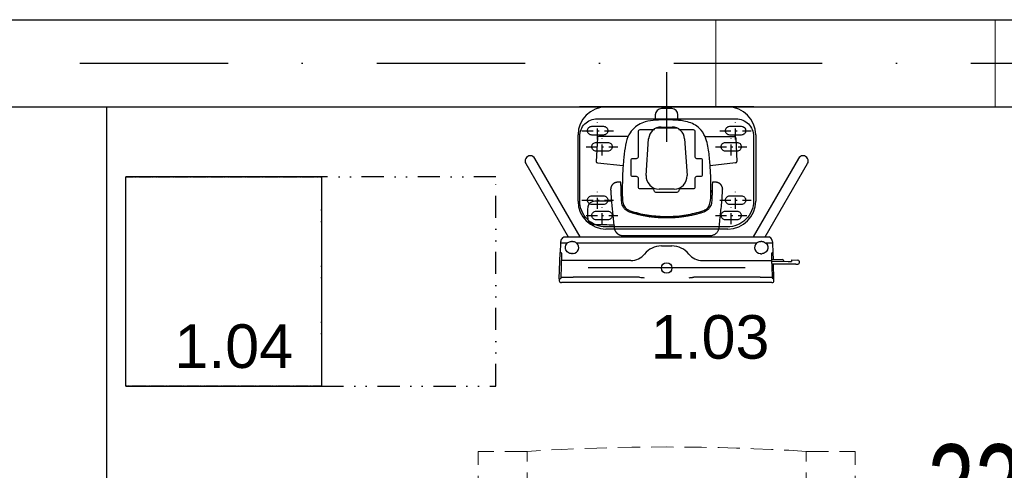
# Model space of a CAD drawing. Header units: millimetres. Extents: x 14495 to 271441, y -21035 to 2232.
# Tile 55 of 227: x 85187 to 85469, y -6375 to -6246. Entities that reach past the tile are written whole.
import ezdxf
from ezdxf.enums import TextEntityAlignment as Align

# ---------------------------------------------------------------- set-up
doc = ezdxf.new("R2010")
doc.units = ezdxf.units.MM
for name, pattern in [('DASHDOT', [1, 0.5, -0.25, 0, -0.25]), ('DASHDOT2', [12.7, 6.35, -3.175, 0, -3.175]), ('DIVIDE2', [15.875, 6.35, -3.175, 0, -3.175, 0, -3.175]), ('HIDDEN', [0.375, 0.25, -0.125]), ('HIDDEN2', [4.7625, 3.175, -1.5875])]:
    doc.linetypes.add(name, pattern=pattern)
doc.layers.add('-INFO-', color=8, linetype='Continuous', plot=False)
doc.layers.add('A-POW', color=2, linetype='Continuous', plot=False)
for name, color, linetype in [('A-POW-NR', 1, 'Continuous'), ('A_cieńsza', 8, 'Continuous'), ('A_OSIE', 252, 'DASHDOT'), ('A_PROJEKTOWANE', 3, 'Continuous'), ('L10_FLOOR_MOUNTED', 2, 'Continuous'), ('L20_FLOOR_AREA', 6, 'HIDDEN'), ('L20_FLOOR_MOUNTING', 6, 'Continuous'), ('L90_TEXT_POSITION', 1, 'Continuous')]:
    doc.layers.add(name, color=color, linetype=linetype)
doc.layers.add('L19A_MOVEMENTS', color=9, linetype='HIDDEN2', true_color=0x808080)
doc.layers.add('L19C_SERVICE_AREAS', color=9, linetype='DIVIDE2', true_color=0x808080)
doc.styles.add('Arial', font='Arial')
doc.styles.add('ARIAL1_2', font='arial.ttf', dxfattribs={"width": 1.2})
doc.styles.add('arialce', font='ARIALN.TTF')
doc.styles.add('switz721ltexbt', font='swissel.ttf')

# ---------------------------------------------------------------- blocks, each defined once
blk = doc.blocks.new('POW')
at = {"const_width": 5}
blk.add_lwpolyline([(125.32, 0), (0, 0)], dxfattribs=at)
at = {"style": 'switz721ltexbt'}
blk.add_attdef('001', (-1.78, 12.35), '', height=41.18, dxfattribs=at)
blk = doc.blocks.new('IMW1003561C-22121515582-0048')
at = {"layer": 'L20_FLOOR_MOUNTING', "color": 252, "linetype": 'DASHDOT2', "ltscale": 0.5}
for p, q in [((3.4, 15.25), (3.4, 24.25)), ((8, 14), (8, 23)), ((23.3, 15.25), (23.3, 24.25)), ((27.7, 14), (27.7, 23)), ((5.9, 19.75), (0.9, 19.75)), ((25.8, 19.75), (20.8, 19.75)), ((10.5, 18.5), (5.5, 18.5)), ((30.2, 18.5), (25.2, 18.5)), ((8, -23), (8, -14)), ((27.7, -23), (27.7, -14)), ((3.4, -24.25), (3.4, -15.25)), ((23.3, -24.25), (23.3, -15.25)), ((10.5, -18.5), (5.5, -18.5)), ((30.2, -18.5), (25.2, -18.5)), ((5.9, -19.75), (0.9, -19.75)), ((25.8, -19.75), (20.8, -19.75))]:
    blk.add_line(p, q, dxfattribs=at)
at = {"layer": 'L20_FLOOR_MOUNTING', "color": 252}
for points in [[(5, 24.9), (23.5, 24.9, -0.414214), (31, 17.4), (31, -17.4, -0.414214), (23.5, -24.9), (5, -24.9, -0.414214), (0, -19.9), (0, 19.9, -0.414214)], [(3.4, 22.65), (3.4, 22.65, -0.414214), (4.65, 21.4), (4.65, 18.1, -0.414214), (3.4, 16.85), (3.4, 16.85, -0.414214), (2.15, 18.1), (2.15, 21.4, -0.414214)], [(23.3, 22.65), (23.3, 22.65, -0.414214), (24.55, 21.4), (24.55, 18.1, -0.414214), (23.3, 16.85), (23.3, 16.85, -0.414214), (22.05, 18.1), (22.05, 21.4, -0.414214)], [(8, 21.4), (8, 21.4, -0.414214), (9.25, 20.15), (9.25, 16.85, -0.414214), (8, 15.6), (8, 15.6, -0.414214), (6.75, 16.85), (6.75, 20.15, -0.414214)], [(27.7, 21.4), (27.7, 21.4, -0.414214), (28.95, 20.15), (28.95, 16.85, -0.414214), (27.7, 15.6), (27.7, 15.6, -0.414214), (26.45, 16.85), (26.45, 20.15, -0.414214)], [(3.4, -16.85), (3.4, -16.85, -0.414214), (4.65, -18.1), (4.65, -21.4, -0.414214), (3.4, -22.65), (3.4, -22.65, -0.414214), (2.15, -21.4), (2.15, -18.1, -0.414214)], [(8, -15.6), (8, -15.6, -0.414214), (9.25, -16.85), (9.25, -20.15, -0.414214), (8, -21.4), (8, -21.4, -0.414214), (6.75, -20.15), (6.75, -16.85, -0.414214)], [(23.3, -16.85), (23.3, -16.85, -0.414214), (24.55, -18.1), (24.55, -21.4, -0.414214), (23.3, -22.65), (23.3, -22.65, -0.414214), (22.05, -21.4), (22.05, -18.1, -0.414214)], [(27.7, -15.6), (27.7, -15.6, -0.414214), (28.95, -16.85), (28.95, -20.15, -0.414214), (27.7, -21.4), (27.7, -21.4, -0.414214), (26.45, -20.15), (26.45, -16.85, -0.414214)]]:
    blk.add_lwpolyline(points, format="xyb", close=True, dxfattribs=at)
blk.add_lwpolyline([(3.1, 3.5), (3.1, 7.6, -0.414214), (3.6, 8.1), (10.85, 8.1, 0.414214), (11.35, 8.6), (11.35, 9.7, -0.414214), (11.85, 10.2), (16.05, 10.2, -0.414214), (16.55, 9.7), (16.55, 8.6, 0.414214), (17.05, 8.1), (19.6, 8.1, -0.414214), (20.1, 7.6), (20.1, 3.96, 0.414214), (20.6, 3.46), (20.6, 3.46, -0.414214), (21.1, 2.96), (21.1, -3.04, -0.414214), (20.6, -3.54), (20.6, -3.54, 0.414214), (20.1, -4.04), (20.1, -7.6, -0.414214), (19.6, -8.1), (17.05, -8.1, 0.414214), (16.55, -8.6), (16.55, -9.7, -0.414214), (16.05, -10.2), (11.85, -10.2, -0.414214), (11.35, -9.7), (11.35, -8.6, 0.414214), (10.85, -8.1), (3.6, -8.1, -0.414214), (3.1, -7.6), (3.1, -3.5), (3.1, -3.5, -0.414214), (2.6, -3), (2.6, 3, -0.414214), (3.1, 3.5), (3.1, 3.5)], format="xyb", dxfattribs=at)

msp = doc.modelspace()

# ---------------------------------------------------------------- linework, layer by layer
at = {"layer": '-INFO-'}
for p, q in [((85372.11, -6260.89), (85372.11, -6280.89)), ((85397.11, -6270.89), (85347.11, -6270.89)), ((85387.05, -6305.89, 0), (85357.16, -6305.89, 0)), ((85394.61, -6317.04), (85349.61, -6317.04))]:
    msp.add_line(p, q, dxfattribs=at)
msp.add_circle((85372.11, -6317.04), 1.5, dxfattribs=at)
at = {"layer": 'A_cieńsza', "linetype": 'Continuous', "lineweight": 13}
for p, q in [((85386.22, -6270.93), (85386.22, -6245.87)), ((85466.22, -6270.93), (85466.22, -6245.87))]:
    msp.add_line(p, q, dxfattribs=at)
at = {"layer": 'A_OSIE', "ltscale": 85}
msp.add_line((82310.58, -6258.37), (86562.29, -6258.37), dxfattribs=at)
at = {"layer": 'A_PROJEKTOWANE'}
for p, q in [((85152.8, -6245.87), (85351.56, -6245.87)), ((85186.79, -6245.87), (85512.75, -6245.87)), ((85152.8, -6270.87), (85351.56, -6270.87)), ((85211.79, -6270.87), (85512.75, -6270.87)), ((85211.79, -6556.83), (85211.79, -6270.87))]:
    msp.add_line(p, q, dxfattribs=at)
at = {"layer": 'L10_FLOOR_MOUNTED'}
for p, q in [((85354.73, -6270.89, 0), (85360.36, -6270.89, 0)), ((85383.86, -6270.89, 0), (85360.36, -6270.89, 0)), ((85373.55, -6271.37, 0), (85370.65, -6271.37, 0)), ((85383.86, -6270.89, 0), (85389.63, -6270.89, 0)), ((85368.85, -6273.17, 0), (85368.85, -6274.71, 0)), ((85375.35, -6274.72, 0), (85375.35, -6273.17, 0)), ((85370.54, -6276.64, 0), (85373.66, -6276.64, 0)), ((85346.73, -6297.89, 0), (85346.73, -6278.89, 0)), ((85352.3, -6279.69, 0), (85351.95, -6286.51, 0)), ((85361.11, -6279.31, 0), (85352.7, -6279.31, 0)), ((85366.25, -6290.5, 0), (85366.95, -6280, 0)), ((85377.25, -6280, 0), (85377.95, -6290.5, 0)), ((85383.08, -6279.33, 0), (85391.49, -6279.33, 0)), ((85391.89, -6279.71, 0), (85392.24, -6286.53, 0)), ((85397.63, -6278.89, 0), (85397.63, -6297.89, 0)), ((85347.35, -6308.14), (85334.36, -6285.64)), ((85409.86, -6285.64), (85396.87, -6308.14)), ((85331.76, -6287.14), (85343.89, -6308.14)), ((85352.31, -6286.93, 0), (85359.63, -6287.7, 0)), ((85391.88, -6286.95, 0), (85384.56, -6287.72, 0)), ((85400.33, -6308.14), (85412.46, -6287.14)), ((85374.26, -6294.45, 0), (85369.95, -6294.45, 0)), ((85351.57, -6297.83, 0), (85356.29, -6297.79, 0)), ((85357.16, -6305.89, 0), (85354.73, -6305.89, 0)), ((85389.63, -6305.89, 0), (85387.05, -6305.89, 0)), ((85342.69, -6308.14), (85401.49, -6308.14)), ((85363.07, -6307.74, 0), (85363.07, -6308.14, 0)), ((85365.08, -6307.74, 0), (85365.08, -6308.14, 0)), ((85366.39, -6307.74, 0), (85366.39, -6308.14, 0)), ((85366.78, -6307.74, 0), (85366.78, -6308.14, 0)), ((85377.41, -6307.74, 0), (85377.41, -6308.14, 0)), ((85377.8, -6307.74, 0), (85377.8, -6308.14, 0)), ((85379.11, -6307.74, 0), (85379.11, -6308.14, 0)), ((85381.11, -6307.74, 0), (85381.11, -6308.14, 0)), ((85341.66, -6309.91), (85341.58, -6312.61)), ((85343.63, -6309.93), (85341.66, -6309.93)), ((85345.16, -6309.42), (85344.86, -6309.42)), ((85397.85, -6309.93), (85346.39, -6309.93)), ((85370.61, -6310.74), (85373.61, -6310.74)), ((85399.36, -6309.44), (85399.06, -6309.44)), ((85402.56, -6309.93), (85400.57, -6309.93)), ((85402.64, -6312.61), (85402.56, -6309.92)), ((85341.36, -6320.17), (85341.58, -6312.61)), ((85341.58, -6312.61), (85341.82, -6312.61)), ((85344.86, -6312.92), (85345.16, -6312.92)), ((85399.06, -6312.94), (85399.36, -6312.94)), ((85402.25, -6314.64), (85405.31, -6314.64)), ((85402.39, -6312.61), (85402.64, -6312.61)), ((85402.7, -6314.64), (85402.64, -6312.61)), ((85407.88, -6314.73), (85407.87, -6315.15)), ((85407.88, -6314.73), (85409.73, -6314.76)), ((85361.89, -6314.89), (85341.96, -6314.89)), ((85342.2, -6314.89), (85342.2, -6314.89)), ((85342.31, -6314.89), (85342.31, -6314.89)), ((85342.59, -6314.89), (85342.59, -6314.89)), ((85382.33, -6314.89), (85402.26, -6314.89)), ((85402.27, -6315.1), (85406.96, -6315.14)), ((85409.08, -6315.96), (85402.3, -6315.9)), ((85402.86, -6320.17), (85402.74, -6315.91)), ((85405.61, -6314.94), (85405.61, -6315.13)), ((85406.96, -6315.14), (85407.87, -6315.15)), ((85409.27, -6315.96), (85409.72, -6315.96)), ((85410.07, -6315.11), (85410.07, -6315.62)), ((85341.36, -6320.17), (85341.59, -6320.17)), ((85341.36, -6320.17), (85341.36, -6320.64)), ((85341.79, -6319.68), (85345.36, -6319.68)), ((85364.35, -6319.68), (85345.36, -6319.68)), ((85398.86, -6319.68), (85379.87, -6319.68)), ((85398.86, -6319.68), (85402.43, -6319.68)), ((85402.63, -6320.17), (85402.86, -6320.17)), ((85402.86, -6320.64), (85402.86, -6320.17)), ((85402.26, -6321.24), (85341.96, -6321.24))]:
    msp.add_line(p, q, dxfattribs=at)
at = {"layer": 'L10_FLOOR_MOUNTED', "color": 2}
for p, q in [((85217.22, -6350.89), (85217.22, -6290.89)), ((85273.22, -6290.89), (85217.22, -6290.89)), ((85273.22, -6290.89), (85273.22, -6350.89)), ((85217.22, -6350.89), (85273.22, -6350.89))]:
    msp.add_line(p, q, dxfattribs=at)
at = {"layer": 'L10_FLOOR_MOUNTED'}
for centre, radius, start, end in [((85354.73, -6278.89, 0), 8, 90, 180), ((85370.65, -6273.17, 5.33), 1.8, 90, 180), ((85373.55, -6273.17, 5.33), 1.8, 0, 90), ((85389.63, -6278.89, 0), 8, 0, 90), ((85370.54, -6280.24, 0), 3.6, 90, 176.2155), ((85373.66, -6280.24, 0), 3.6, 3.7845, 90), ((85352.7, -6279.71, 0), 0.4, 90, 177.0204), ((85391.49, -6279.73, 0), 0.4, 2.9796, 90), ((85333.06, -6286.39), 1.5, 30, 210), ((85352.35, -6286.53, 0), 0.4, 177.0204, 263.9933), ((85391.84, -6286.55, 0), 0.4, 276.0067, 2.9796), ((85411.16, -6286.39), 1.5, 330, 150), ((85369.95, -6290.75, 0), 3.7, 176.2155, 270), ((85374.26, -6290.75, 0), 3.7, 270, 3.7845), ((85354.73, -6297.89, 0), 8, 180, 270), ((85389.63, -6297.89, 0), 8, 270, 0), ((85345.67, -6310.48), 4.05, 157.1088, 171.9844), ((85343.27, -6309.46), 1.45, 113.588, 157.1088), ((85400.95, -6309.48), 1.45, 22.8912, 67.9831), ((85398.55, -6310.49), 4.05, 8.0768, 22.8912), ((85345.16, -6311.17), 1.75, 276.5624, 46.1094), ((85370.61, -6316.96), 6.22, 90, 140.9205), ((85373.61, -6316.97), 6.24, 39.0819, 90), ((85399.06, -6311.19), 1.75, 133.8906, 263.422), ((85361.89, -6309.87), 5.02, 270, 320.9205), ((85382.33, -6309.89), 5, 219.0807, 270), ((85405.31, -6314.94), 0.3, 0, 90), ((85409.72, -6315.11), 0.35, 359.5, 89), ((85409.27, -6315.76), 0.2, 267.8732, 270), ((85409.72, -6315.61), 0.35, 270, 359.5), ((85341.96, -6320.64), 0.6, 180, 270), ((85402.26, -6320.64), 0.6, 270, 0)]:
    msp.add_arc(centre, radius, start, end, dxfattribs=at)
for centre, major_axis, ratio, start_param, end_param in [((85409.09, -6315.76), (-0.002, -0.2), 0.875948, 0, 0.009963), ((85341.68, -6319.67), (0.013, 0.354), 0.319221, 4.696931, 4.718118), ((85402.54, -6319.67), (-0.013, 0.354), 0.319213, 1.564911, 1.586315)]:
    msp.add_ellipse(centre, major_axis=major_axis, ratio=ratio, start_param=start_param, end_param=end_param, dxfattribs=at)
msp.add_spline([(85384.78, -6295.19, 0), (85384.47, -6298.59, 0), (85384, -6299.68, 0), (85383.06, -6300.41, 0), (85381.92, -6300.83, 0), (85377.07, -6301.92, 0), (85372.07, -6302.28, 0), (85367.12, -6301.92, 0), (85362.23, -6300.83, 0), (85361.14, -6300.41, 0), (85360.2, -6299.68, 0), (85359.68, -6298.59, 0), (85359.41, -6295.19, 0), (85359.41, -6294.8, 0), (85359.47, -6290.41, 0), (85359.76, -6286.23, 0), (85360.2, -6282.6, 0), (85361.03, -6279.48, 0), (85362.4, -6277.32, 0), (85365.96, -6275.19, 0), (85369.05, -6274.69, 0), (85372.1, -6274.59, 0), (85373.92, -6274.63, 0), (85377.05, -6274.94, 0), (85380.8, -6276.41, 0), (85382.02, -6277.56, 0), (85383.36, -6280.04, 0), (85384.26, -6284.33, 0), (85384.61, -6288.43, 0), (85384.73, -6290.41, 0), (85384.78, -6295.19, 0)], degree=3, dxfattribs=at)
for points, weights, knots in [([(85356.07, -6294.58, 0), (85356.17, -6296.47, 0), (85356.49, -6300.12, 0), (85356.89, -6303.77, 0), (85357.09, -6305.52, 0), (85357.25, -6306.84, 0), (85358.24, -6307.73, 0), (85359.58, -6307.73, 0), (85367.93, -6307.73, 0), (85376.29, -6307.73, 0), (85384.64, -6307.73, 0), (85385.97, -6307.73, 0), (85386.97, -6306.84, 0), (85387.12, -6305.52, 0), (85387.33, -6303.77, 0), (85387.73, -6300.12, 0), (85388.05, -6296.47, 0), (85388.14, -6294.58, 0), (85388.17, -6294.02, 0), (85387.98, -6293.5, 0), (85387.59, -6293.1, 0), (85387.21, -6292.7, 0), (85386.7, -6292.48, 0), (85386.15, -6292.48, 0), (85385.83, -6292.48, 0), (85385.52, -6292.48, 0), (85385.21, -6292.48, 0)], [1, 1, 1, 1, 1, 0.831347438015, 0.831347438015, 1, 1, 1, 1, 0.831347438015, 0.831347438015, 1, 1, 1, 1, 1, 0.946153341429, 0.946153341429, 1, 0.946153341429, 0.946153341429, 1, 1, 1, 1], [0, 0, 0, 0, 0.37203, 0.717821, 0.717821, 0.717821, 2.172274, 2.172274, 2.172274, 3.172274, 3.172274, 3.172274, 4.626727, 4.626727, 4.626727, 4.972517, 5.344548, 5.344548, 5.344548, 6.1539, 6.1539, 6.1539, 6.963252, 6.963252, 6.963252, 7.963252, 7.963252, 7.963252, 7.963252]), ([(85359.01, -6292.48, 0), (85358.7, -6292.48, 0), (85358.38, -6292.48, 0), (85358.07, -6292.48, 0), (85357.52, -6292.48, 0), (85357.01, -6292.7, 0), (85356.62, -6293.1, 0), (85356.24, -6293.5, 0), (85356.05, -6294.02, 0), (85356.07, -6294.58, 0)], [1, 1, 1, 1, 0.946153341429, 0.946153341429, 1, 0.946153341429, 0.946153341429, 1], [22.86315, 22.86315, 22.86315, 22.86315, 23.86315, 23.86315, 23.86315, 24.672502, 24.672502, 24.672502, 25.481854, 25.481854, 25.481854, 25.481854]), ([(85359.18, -6297.44, 0), (85359.14, -6296.76, 0), (85359.11, -6296.09, 0), (85359.09, -6295.41, 0), (85359.06, -6294.5, 0), (85359.04, -6293.59, 0), (85359.01, -6292.68, 0), (85359.01, -6292.66, 0), (85359.01, -6292.63, 0), (85359.01, -6292.61, 0), (85359.01, -6292.57, 0), (85359.01, -6292.52, 0), (85359.01, -6292.48, 0)], [1, 0.999943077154, 0.999943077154, 1, 1, 1, 1, 1, 1, 1, 1, 1, 1], [19.837015, 19.837015, 19.837015, 19.837015, 19.86315, 19.86315, 19.86315, 20.86315, 20.86315, 20.86315, 21.86315, 21.86315, 21.86315, 22.86315, 22.86315, 22.86315, 22.86315]), ([(85382.06, -6301.23, 0), (85378.83, -6302.2, 0), (85375.49, -6302.7, 0), (85372.11, -6302.7, 0), (85370.45, -6302.7, 0), (85368.8, -6302.58, 0), (85367.16, -6302.34, 0), (85367.13, -6302.34, 0), (85367.09, -6302.33, 0), (85367.06, -6302.33, 0), (85365.4, -6302.08, 0), (85363.76, -6301.71, 0), (85362.16, -6301.23, 0)], [1, 0.992845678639, 0.992845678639, 1, 0.998266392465, 0.998266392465, 1, 0.999999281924, 0.999999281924, 1, 0.998222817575, 0.998222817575, 1], [12.8823819, 12.8823819, 12.8823819, 12.8823819, 13.1756494, 13.1756494, 13.1756494, 13.3199141, 13.3199141, 13.3199141, 13.3228496, 13.3228496, 13.3228496, 13.4689169, 13.4689169, 13.4689169, 13.4689169])]:
    msp.add_rational_spline(points, weights, degree=3, knots=knots, dxfattribs=at)
for points, knots in [([(85359.41, -6294.8, 0), (85359.33, -6294.8, 0), (85359.22, -6294.79, 0), (85359.1, -6294.81, 0), (85359.07, -6294.81, 0)], [0, 0, 0, 0, 0.2497206, 0.3389407, 0.3389407, 0.3389407, 0.3389407]), ([(85384.78, -6294.8, 0), (85384.88, -6294.8, 0), (85385, -6294.79, 0), (85385.12, -6294.81, 0), (85385.14, -6294.81, 0)], [0, 0, 0, 0, 0.2951864, 0.3593225, 0.3593225, 0.3593225, 0.3593225]), ([(85349.59, -6299.72, 0), (85349.61, -6299.32, 0), (85349.76, -6298.92, 0), (85350.02, -6298.59, 0), (85350.07, -6298.53, 0), (85350.12, -6298.47, 0), (85350.17, -6298.41, 0), (85350.19, -6298.4, 0), (85350.2, -6298.39, 0), (85350.21, -6298.38, 0), (85350.37, -6298.23, 0), (85350.58, -6298.07, 0), (85350.87, -6297.96, 0), (85351.07, -6297.88, 0), (85351.31, -6297.83, 0), (85351.57, -6297.83, 0)], [0, 0, 0, 0, 0.407907, 0.407907, 0.407907, 0.484375, 0.484375, 0.484375, 0.5, 0.5, 0.5, 0.794303, 0.794303, 0.794303, 1, 1, 1, 1]), ([(85362.16, -6301.23, 0), (85361.73, -6301.1, 0), (85361.24, -6300.95, 0), (85360.34, -6300.39, 0), (85360.08, -6300.12, 0), (85359.72, -6299.67, 0), (85359.54, -6299.35, 0), (85359.23, -6298.4, 0), (85359.2, -6297.88, 0), (85359.18, -6297.44, 0)], [13.468917, 13.468917, 13.468917, 13.468917, 14.796387, 14.796387, 15.999181, 15.999181, 17.630059, 17.630059, 19.837015, 19.837015, 19.837015, 19.837015]), ([(85385.04, -6297.44, 0), (85385.02, -6297.88, 0), (85384.99, -6298.39, 0), (85384.69, -6299.32, 0), (85384.51, -6299.64, 0), (85384.16, -6300.1, 0), (85383.9, -6300.38, 0), (85382.99, -6300.94, 0), (85382.49, -6301.1, 0), (85382.06, -6301.23, 0)], [8.989388, 8.989388, 8.989388, 8.989388, 10.308298, 10.308298, 11.301389, 11.301389, 12.041168, 12.041168, 12.882382, 12.882382, 12.882382, 12.882382]), ([(85384.78, -6295.19, 0), (85384.88, -6295.19, 0), (85385, -6295.18, 0), (85385.11, -6295.2, 0), (85385.13, -6295.2, 0)], [0, 0, 0, 0, 0.2975326, 0.3512055, 0.3512055, 0.3512055, 0.3512055]), ([(85349.59, -6302.8, 0), (85349.57, -6302.54, 0), (85349.56, -6302.28, 0), (85349.55, -6302.03, 0), (85349.55, -6301.9, 0), (85349.55, -6301.77, 0), (85349.55, -6301.64, 0), (85349.54, -6301.51, 0), (85349.54, -6301.39, 0), (85349.54, -6301.26, 0), (85349.54, -6300.74, 0), (85349.56, -6300.23, 0), (85349.59, -6299.72, 0)], [0, 0, 0, 0, 0.25, 0.25, 0.25, 0.375, 0.375, 0.375, 0.5, 0.5, 0.5, 1, 1, 1, 1]), ([(85351.57, -6304.69, 0), (85351.3, -6304.69, 0), (85351.05, -6304.63, 0), (85350.84, -6304.55, 0), (85350.81, -6304.54, 0), (85350.79, -6304.53, 0), (85350.76, -6304.51, 0), (85350.65, -6304.46, 0), (85350.54, -6304.4, 0), (85350.45, -6304.34, 0), (85350.41, -6304.31, 0), (85350.36, -6304.28, 0), (85350.32, -6304.24, 0), (85350.3, -6304.23, 0), (85350.28, -6304.21, 0), (85350.26, -6304.19, 0), (85350.25, -6304.18, 0), (85350.24, -6304.18, 0), (85350.23, -6304.17, 0), (85350.23, -6304.16, 0), (85350.22, -6304.15, 0), (85350.21, -6304.14, 0), (85350.21, -6304.14, 0), (85350.21, -6304.14, 0), (85350.21, -6304.14, 0), (85350.12, -6304.06, 0), (85350.03, -6303.96, 0), (85349.96, -6303.86, 0), (85349.89, -6303.76, 0), (85349.82, -6303.65, 0), (85349.77, -6303.54, 0), (85349.66, -6303.3, 0), (85349.6, -6303.05, 0), (85349.59, -6302.8, 0)], [0, 0, 0, 0, 0.222337, 0.222337, 0.222337, 0.25, 0.25, 0.25, 0.375, 0.375, 0.375, 0.4375, 0.4375, 0.4375, 0.46875, 0.46875, 0.46875, 0.484375, 0.484375, 0.484375, 0.498636, 0.498636, 0.498636, 0.5, 0.5, 0.5, 0.619052, 0.619052, 0.619052, 0.742694, 0.742694, 0.742694, 1, 1, 1, 1]), ([(85344.86, -6312.92), (85344.86, -6312.92), (85344.85, -6312.92), (85344.74, -6312.92), (85344.62, -6312.91), (85344.39, -6312.86), (85344.27, -6312.83), (85343.95, -6312.69), (85343.76, -6312.55), (85343.46, -6312.24), (85343.32, -6312.05), (85343.19, -6311.72), (85343.16, -6311.61), (85343.12, -6311.37), (85343.11, -6311.26), (85343.11, -6311.14), (85343.11, -6311.03), (85343.12, -6310.92), (85343.17, -6310.69), (85343.21, -6310.58), (85343.34, -6310.27), (85343.47, -6310.08), (85343.63, -6309.93), (85343.64, -6309.92), (85343.65, -6309.91)], [-2.791117, -2.791117, -2.791117, -2.791117, -2.783855, -2.783855, -2.43539, -2.43539, -2.086924, -2.086924, -1.389993, -1.389993, -0.694997, -0.694997, -0.347498, -0.347498, 0, 0, 0, 0.332942, 0.332942, 0.665884, 0.665884, 1.331769, 1.331769, 1.365016, 1.365016, 1.365016, 1.365016]), ([(85343.65, -6309.91), (85343.7, -6309.86), (85343.76, -6309.81), (85343.97, -6309.65), (85344.14, -6309.57), (85344.46, -6309.47), (85344.59, -6309.44), (85344.77, -6309.43), (85344.81, -6309.42), (85344.86, -6309.42)], [-10.487077, -10.487077, -10.487077, -10.487077, -10.255899, -10.255899, -9.662359, -9.662359, -9.24764, -9.24764, -9.112957, -9.112957, -9.112957, -9.112957]), ([(85345.36, -6309.43), (85345.41, -6309.44), (85345.45, -6309.45), (85345.61, -6309.48), (85345.72, -6309.51), (85345.94, -6309.6), (85346.04, -6309.66), (85346.22, -6309.78), (85346.3, -6309.84), (85346.37, -6309.91)], [0.197136, 0.197136, 0.197136, 0.197136, 0.3329, 0.3329, 0.6658, 0.6658, 0.9987, 0.9987, 1.289902, 1.289902, 1.289902, 1.289902]), ([(85397.85, -6309.93), (85397.92, -6309.86), (85397.99, -6309.8), (85398.17, -6309.68), (85398.28, -6309.62), (85398.49, -6309.53), (85398.61, -6309.49), (85398.77, -6309.46), (85398.81, -6309.46), (85398.86, -6309.45)], [-6.696091, -6.696091, -6.696091, -6.696091, -6.404888, -6.404888, -6.071988, -6.071988, -5.739088, -5.739088, -5.603324, -5.603324, -5.603324, -5.603324]), ([(85398.86, -6309.45), (85398.88, -6309.45), (85398.9, -6309.45), (85398.96, -6309.44), (85399.01, -6309.44), (85399.06, -6309.44)], [-9.2942601, -9.2942601, -9.2942601, -9.2942601, -9.2370592, -9.2370592, -9.0934212, -9.0934212, -9.0934212, -9.0934212]), ([(85399.36, -6309.44), (85399.43, -6309.44), (85399.51, -6309.44), (85399.72, -6309.47), (85399.86, -6309.51), (85400.19, -6309.64), (85400.37, -6309.75), (85400.54, -6309.9), (85400.56, -6309.91), (85400.57, -6309.93)], [-9.152511, -9.152511, -9.152511, -9.152511, -8.927947, -8.927947, -8.48768, -8.48768, -7.844516, -7.844516, -7.782327, -7.782327, -7.782327, -7.782327]), ([(85400.57, -6309.93), (85400.58, -6309.93), (85400.59, -6309.94), (85400.74, -6310.1), (85400.88, -6310.29), (85401.01, -6310.6), (85401.05, -6310.71), (85401.09, -6310.93), (85401.11, -6311.05), (85401.11, -6311.27), (85401.1, -6311.39), (85401.06, -6311.62), (85401.03, -6311.74), (85400.89, -6312.06), (85400.76, -6312.26), (85400.46, -6312.57), (85400.27, -6312.7), (85399.94, -6312.84), (85399.83, -6312.88), (85399.6, -6312.93), (85399.48, -6312.94), (85399.36, -6312.94), (85399.36, -6312.94), (85399.36, -6312.94)], [-6.838615, -6.838615, -6.838615, -6.838615, -6.802338, -6.802338, -6.136448, -6.136448, -5.803503, -5.803503, -5.470558, -5.470558, -5.123051, -5.123051, -4.775544, -4.775544, -4.08053, -4.08053, -3.383574, -3.383574, -3.035097, -3.035097, -2.686619, -2.686619, -2.679351, -2.679351, -2.679351, -2.679351]), ([(85341.82, -6312.61), (85341.82, -6312.61), (85341.82, -6312.61), (85341.85, -6312.61), (85341.87, -6312.62), (85341.92, -6312.67), (85341.94, -6312.71), (85341.98, -6312.8), (85341.99, -6312.86), (85342.01, -6312.98), (85342.02, -6313.05), (85342.02, -6313.11), (85342.02, -6313.11), (85342.02, -6313.12)], [-2.2729622, -2.2729622, -2.2729622, -2.2729622, -2.2713008, -2.2713008, -2.0829754, -2.0829754, -1.89465, -1.89465, -1.7067618, -1.7067618, -1.5188736, -1.5188736, -1.5106193, -1.5106193, -1.5106193, -1.5106193]), ([(85402.2, -6313.12), (85402.2, -6313.11), (85402.2, -6313.11), (85402.2, -6313.05), (85402.2, -6312.98), (85402.22, -6312.86), (85402.24, -6312.8), (85402.28, -6312.71), (85402.3, -6312.67), (85402.35, -6312.62), (85402.37, -6312.61), (85402.39, -6312.61), (85402.39, -6312.61), (85402.39, -6312.61)], [1.5105933, 1.5105933, 1.5105933, 1.5105933, 1.5188699, 1.5188699, 1.7067581, 1.7067581, 1.8946463, 1.8946463, 2.0829707, 2.0829707, 2.2712952, 2.2712952, 2.2729558, 2.2729558, 2.2729558, 2.2729558]), ([(85341.79, -6319.68), (85341.79, -6319.74), (85341.78, -6319.8), (85341.76, -6319.92), (85341.75, -6319.98), (85341.71, -6320.07), (85341.68, -6320.11), (85341.64, -6320.16), (85341.61, -6320.17), (85341.59, -6320.17)], [-1.49946, -1.49946, -1.49946, -1.49946, -1.3264092, -1.3264092, -1.1380511, -1.1380511, -0.9490498, -0.9490498, -0.7600485, -0.7600485, -0.7600485, -0.7600485]), ([(85364.35, -6319.68), (85364.35, -6319.68), (85364.35, -6319.68), (85364.35, -6319.68), (85364.35, -6319.68), (85364.35, -6319.68)], [-0.0087476, -0.0087476, -0.0087476, -0.0087476, -0.003773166, -0.003773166, -0.0002488, -0.0002488, -0.0002488, -0.0002488]), ([(85364.35, -6319.68), (85364.58, -6319.71), (85364.81, -6319.74), (85365.03, -6319.77), (85365.05, -6319.77), (85365.29, -6319.8), (85365.5, -6319.83), (85365.66, -6319.85), (85365.66, -6319.85), (85365.66, -6319.85)], [0, 0, 0, 0, 0.679703, 0.679703, 0.725853, 0.725853, 1.485118, 1.485118, 1.487212, 1.487212, 1.487212, 1.487212]), ([(85378.56, -6319.85), (85378.56, -6319.85), (85378.56, -6319.85), (85378.73, -6319.83), (85378.94, -6319.8), (85379.17, -6319.77), (85379.19, -6319.77), (85379.31, -6319.75), (85379.42, -6319.74), (85379.59, -6319.72), (85379.64, -6319.71), (85379.73, -6319.7), (85379.75, -6319.7), (85379.83, -6319.69), (85379.86, -6319.69), (85379.87, -6319.68)], [-0.006775, -0.006775, -0.006775, -0.006775, 0, 0, 0.717946, 0.717946, 0.763984, 0.763984, 1.107197, 1.107197, 1.276968, 1.276968, 1.361088, 1.361088, 1.498041, 1.498041, 1.498041, 1.498041]), ([(85379.87, -6319.68), (85379.87, -6319.68), (85379.87, -6319.68), (85379.87, -6319.68), (85379.87, -6319.68), (85379.87, -6319.68)], [-0.00503951, -0.00503951, -0.00503951, -0.00503951, -0.002956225, -0.002956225, -0.00000129, -0.00000129, -0.00000129, -0.00000129]), ([(85402.63, -6320.17), (85402.6, -6320.17), (85402.58, -6320.16), (85402.53, -6320.11), (85402.51, -6320.07), (85402.47, -6319.98), (85402.46, -6319.92), (85402.43, -6319.8), (85402.43, -6319.74), (85402.43, -6319.68)], [-0.7547195, -0.7547195, -0.7547195, -0.7547195, -0.5657178, -0.5657178, -0.3767161, -0.3767161, -0.1883581, -0.1883581, -0.0153073, -0.0153073, -0.0153073, -0.0153073])]:
    msp.add_open_spline(points, degree=3, knots=knots, dxfattribs=at)
for points in [[(85385.21, -6292.48, 0), (85385.18, -6293.46, 0), (85385.15, -6294.43, 0), (85385.13, -6295.41, 0)], [(85359.41, -6295.19, 0), (85359.3, -6295.19, 0), (85359.19, -6295.18, 0), (85359.08, -6295.19, 0)], [(85357, -6304.74, 0), (85355.19, -6304.72, 0), (85353.38, -6304.71, 0), (85351.57, -6304.69, 0)], [(85345.16, -6309.42), (85345.23, -6309.42), (85345.29, -6309.43), (85345.36, -6309.43)], [(85342.02, -6313.12), (85341.9, -6316.55), (85341.84, -6318.11), (85341.79, -6319.68)], [(85345.36, -6312.91), (85345.29, -6312.92), (85345.22, -6312.92), (85345.16, -6312.92)], [(85399.06, -6312.94), (85398.99, -6312.94), (85398.93, -6312.94), (85398.86, -6312.93)], [(85402.43, -6319.68), (85402.37, -6318.11), (85402.32, -6316.55), (85402.2, -6313.12)], [(85409.09, -6315.96), (85409.09, -6315.96), (85409.09, -6315.96), (85409.09, -6315.96)], [(85409.09, -6315.96), (85409.1, -6315.96), (85409.11, -6315.96), (85409.12, -6315.96)], [(85409.12, -6315.96), (85409.21, -6315.96), (85409.27, -6315.96), (85409.27, -6315.96)]]:
    msp.add_open_spline(points, degree=3, dxfattribs=at)
msp.add_rational_spline([(85385.13, -6295.41, 0), (85385.11, -6296.09, 0), (85385.08, -6296.76, 0), (85385.04, -6297.44, 0)], [1, 0.999943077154, 0.999943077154, 1], degree=3, dxfattribs=at)
at = {"layer": 'L19A_MOVEMENTS', "lineweight": 18, "ltscale": 2}
for p, q in [((85332.11, -6369.6), (85318.11, -6369.6)), ((85318.11, -6440.15), (85318.11, -6369.6)), ((85332.11, -6420.15), (85332.11, -6369.6)), ((85412.11, -6369.6), (85426.11, -6369.6)), ((85412.11, -6420.15), (85412.11, -6369.6)), ((85426.11, -6440.15), (85426.11, -6369.6))]:
    msp.add_line(p, q, dxfattribs=at)
msp.add_arc((85372.11, -7010.65), 642.3, 86.42951, 93.57049, dxfattribs=at)
at = {"layer": 'L19C_SERVICE_AREAS'}
msp.add_lwpolyline([(85323.22, -6350.89), (85323.22, -6290.89), (85273.22, -6290.89), (85273.22, -6350.89)], close=True, dxfattribs=at)
at = {"layer": 'L20_FLOOR_AREA', "color": 2}
for p, q in [((85217.22, -6350.89), (85217.22, -6290.89)), ((85217.22, -6290.89), (85273.22, -6290.89)), ((85273.22, -6290.89), (85273.22, -6350.89)), ((85273.22, -6350.89), (85217.22, -6350.89))]:
    msp.add_line(p, q, dxfattribs=at)

# ---------------------------------------------------------------- block references
at = {"color": 1, "rotation": 270}
msp.add_blockref('IMW1003561C-22121515582-0048', (85372.1, -6274.29, 0), dxfattribs=at)
at = {"layer": 'A-POW-NR'}
ref = msp.add_blockref('POW', (85446.95, -6396.82), dxfattribs=dict(at, xscale=0.6, yscale=0.6, zscale=0.6))
ref.add_attrib('88,88', '22.9', dxfattribs={"layer": 'A-POW', "height": 8, "style": 'ARIAL1_2', "width": 1.2}).set_placement((85475.17, -6415.67), align=Align.RIGHT)
ref.add_attrib('POKOJ', 'Gabinet RTG', (85532.63, -6393.61), dxfattribs={"layer": 'A-POW', "height": 12, "style": 'arialce', "width": 1.2})
ref.add_attrib('001', '324', (85446.95, -6392.31), dxfattribs={"layer": '0', "height": 24.71, "style": 'switz721ltexbt', "width": 0.7})

# ---------------------------------------------------------------- texts
at = {"layer": 'L90_TEXT_POSITION', "char_height": 12.5, "attachment_point": 1, "style": 'Arial'}
for s, insert in [('1.03', (85367.56, -6330.55)), ('1.04', (85231.11, -6333.19))]:
    msp.add_mtext(s, dxfattribs=dict(at, insert=insert))

doc.saveas('drawing.dxf')
